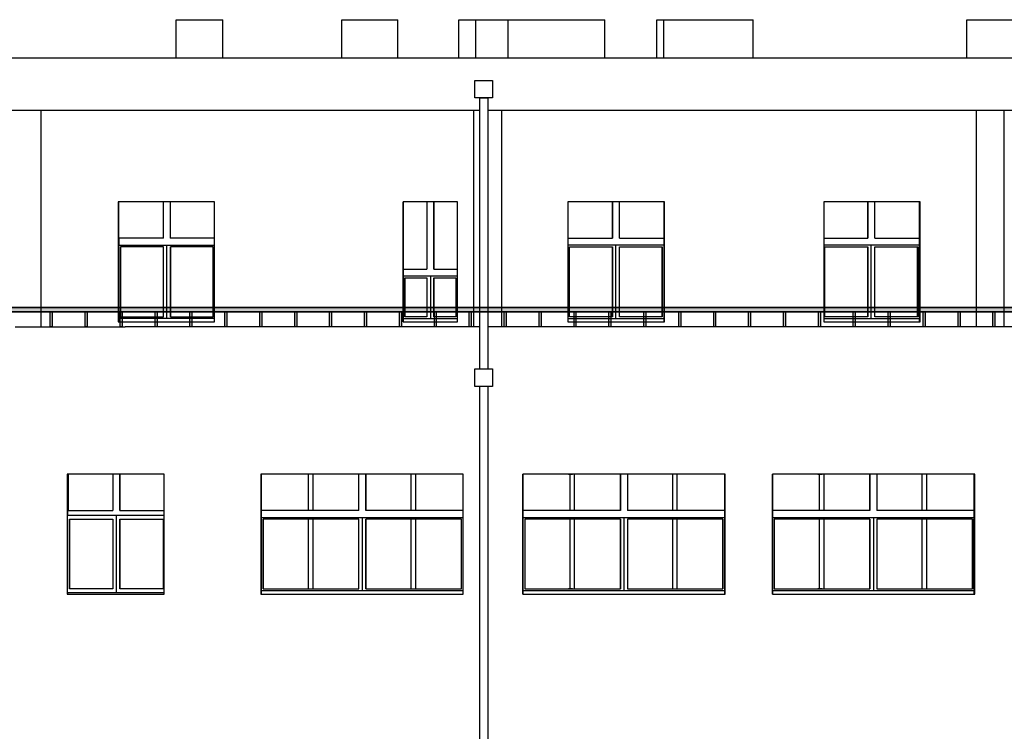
# Model space of a CAD drawing. Header units: millimetres. Extents: x -175445 to -20415, y -559200 to 231527.
# Tile 29 of 256: x -97797 to -83696, y -365980 to -355785. Entities that reach past the tile are written whole.
import ezdxf

# ---------------------------------------------------------------- set-up
doc = ezdxf.new("R2010")
doc.units = ezdxf.units.MM
doc.header["$MEASUREMENT"] = 0
for name, color, linetype in [('Linia', 7, 'Continuous'), ('Polilinia', 7, 'Continuous'), ('Wypełnienie', 7, 'Continuous')]:
    doc.layers.add(name, color=color, linetype=linetype)

msp = doc.modelspace()

# ---------------------------------------------------------------- hatches: boundary and pattern name
at = {"layer": 'Wypełnienie', "linetype": 'Continuous', "lineweight": 0}
for points in [[(-156836.249, -359969.796), (-69856.442, -359969.796), (-69856.442, -359910.126), (-156836.249, -359910.126)], [(-97357.861, -359969.796), (-97329.891, -359969.796), (-97329.891, -360185.188), (-97357.861, -360185.188)], [(-96857.861, -359969.796), (-96829.891, -359969.796), (-96829.891, -360185.188), (-96857.861, -360185.188)], [(-96357.861, -359969.796), (-96329.891, -359969.796), (-96329.891, -360185.188), (-96357.861, -360185.188)], [(-95857.861, -359969.796), (-95829.891, -359969.796), (-95829.891, -360185.188), (-95857.861, -360185.188)], [(-95357.861, -359969.796), (-95329.891, -359969.796), (-95329.891, -360185.188), (-95357.861, -360185.188)], [(-94857.861, -359969.796), (-94829.891, -359969.796), (-94829.891, -360185.188), (-94857.861, -360185.188)], [(-94357.861, -359969.796), (-94329.891, -359969.796), (-94329.891, -360185.188), (-94357.861, -360185.188)], [(-93857.861, -359969.796), (-93829.891, -359969.796), (-93829.891, -360185.188), (-93857.861, -360185.188)], [(-93357.861, -359969.796), (-93329.891, -359969.796), (-93329.891, -360185.188), (-93357.861, -360185.188)], [(-92857.861, -359969.796), (-92829.891, -359969.796), (-92829.891, -360185.188), (-92857.861, -360185.188)], [(-92357.861, -359969.796), (-92329.891, -359969.796), (-92329.891, -360185.188), (-92357.861, -360185.188)], [(-91857.861, -359969.796), (-91829.891, -359969.796), (-91829.891, -360185.188), (-91857.861, -360185.188)], [(-91357.861, -359969.796), (-91329.891, -359969.796), (-91329.891, -360185.188), (-91357.861, -360185.188)], [(-90857.861, -359969.796), (-90829.891, -359969.796), (-90829.891, -360185.188), (-90857.861, -360185.188)], [(-90357.861, -359969.796), (-90329.891, -359969.796), (-90329.891, -360185.188), (-90357.861, -360185.188)], [(-89857.861, -359969.796), (-89829.891, -359969.796), (-89829.891, -360185.188), (-89857.861, -360185.188)], [(-89357.861, -359969.796), (-89329.891, -359969.796), (-89329.891, -360185.188), (-89357.861, -360185.188)], [(-88857.861, -359969.796), (-88829.891, -359969.796), (-88829.891, -360185.188), (-88857.861, -360185.188)], [(-88357.861, -359969.796), (-88329.891, -359969.796), (-88329.891, -360185.188), (-88357.861, -360185.188)], [(-87857.861, -359969.796), (-87829.891, -359969.796), (-87829.891, -360185.188), (-87857.861, -360185.188)], [(-87357.861, -359969.796), (-87329.891, -359969.796), (-87329.891, -360185.188), (-87357.861, -360185.188)], [(-86857.861, -359969.796), (-86829.891, -359969.796), (-86829.891, -360185.188), (-86857.861, -360185.188)], [(-86357.861, -359969.796), (-86329.891, -359969.796), (-86329.891, -360185.188), (-86357.861, -360185.188)], [(-85857.861, -359969.796), (-85829.891, -359969.796), (-85829.891, -360185.188), (-85857.861, -360185.188)], [(-85357.861, -359969.796), (-85329.891, -359969.796), (-85329.891, -360185.188), (-85357.861, -360185.188)], [(-84857.861, -359969.796), (-84829.891, -359969.796), (-84829.891, -360185.188), (-84857.861, -360185.188)], [(-84357.861, -359969.796), (-84329.891, -359969.796), (-84329.891, -360185.188), (-84357.861, -360185.188)], [(-83857.861, -359969.796), (-83829.891, -359969.796), (-83829.891, -360185.188), (-83857.861, -360185.188)]]:
    msp.add_hatch(color=255, dxfattribs=at).paths.add_polyline_path(points)

# ---------------------------------------------------------------- linework, layer by layer
at = {"layer": 'Linia'}
for p, q in [((-95557.624, -356335.188), (-95557.624, -355785.188)), ((-95557.624, -355785.188), (-94887.624, -355785.188)), ((-94887.624, -356335.188), (-94887.624, -355785.188)), ((-93182.644, -356335.188), (-93182.644, -355785.188)), ((-93182.644, -355785.188), (-92382.644, -355785.188)), ((-92382.644, -356335.188), (-92382.644, -355785.188)), ((-91505.952, -356335.188), (-91505.952, -355785.188)), ((-91505.952, -355785.188), (-91262.644, -355785.188)), ((-91262.644, -356335.188), (-91262.644, -355785.188)), ((-91262.644, -355785.188), (-90802.644, -355785.188)), ((-90802.644, -355785.188), (-89417.669, -355785.188)), ((-90802.644, -356335.188), (-90802.644, -355785.188)), ((-89417.669, -356335.188), (-89417.669, -355785.188)), ((-88672.644, -356335.188), (-88672.644, -355785.188)), ((-88672.644, -355785.188), (-88572.669, -355785.188)), ((-88572.669, -356335.188), (-88572.669, -355785.188)), ((-88572.669, -355785.188), (-87292.669, -355785.188)), ((-87292.669, -356335.188), (-87292.669, -355785.188)), ((-84232.644, -356335.188), (-84232.644, -355785.188)), ((-84232.644, -355785.188), (-83562.644, -355785.188)), ((-93736.432, -356335.188), (-98010.381, -356335.188)), ((-93207.444, -356335.188), (-93736.432, -356335.188)), ((-92149.223, -356335.188), (-93207.444, -356335.188)), ((-91090.854, -356335.188), (-92149.223, -356335.188)), ((-91044.146, -356335.188), (-91090.854, -356335.188)), ((-90514.94, -356335.188), (-91044.146, -356335.188)), ((-89456.526, -356335.188), (-90514.94, -356335.188)), ((-88398.203, -356335.188), (-89456.526, -356335.188)), ((-87340.067, -356335.188), (-88398.203, -356335.188)), ((-86282.212, -356335.188), (-87340.067, -356335.188)), ((-85224.732, -356335.188), (-86282.212, -356335.188)), ((-84167.723, -356335.188), (-85224.732, -356335.188)), ((-83111.28, -356335.188), (-84167.723, -356335.188)), ((-93736.432, -357085.188), (-98010.381, -357085.188)), ((-97488.789, -360185.188), (-97488.789, -357085.188)), ((-93207.444, -357085.188), (-93736.432, -357085.188)), ((-92149.223, -357085.188), (-93207.444, -357085.188)), ((-91207.898, -357085.188), (-92149.223, -357085.188)), ((-91292.792, -360185.188), (-91292.792, -357085.188)), ((-91090.854, -357085.188), (-91090.999, -357085.188)), ((-91044.146, -357085.188), (-91090.854, -357085.188)), ((-90514.94, -357085.188), (-91044.146, -357085.188)), ((-90892.792, -360185.188), (-90892.792, -357085.188)), ((-89456.526, -357085.188), (-90514.94, -357085.188)), ((-88398.203, -357085.188), (-89456.526, -357085.188)), ((-87340.067, -357085.188), (-88398.203, -357085.188)), ((-86282.212, -357085.188), (-87340.067, -357085.188)), ((-85224.732, -357085.188), (-86282.212, -357085.188)), ((-84167.723, -357085.188), (-85224.732, -357085.188)), ((-83111.28, -357085.188), (-84167.723, -357085.188)), ((-84095.507, -360185.188), (-84095.507, -357085.188)), ((-83695.507, -360185.188), (-83695.507, -357085.188)), ((-96385.767, -358395.188), (-96385.767, -360115.188)), ((-95006.611, -358395.188), (-96385.767, -358395.188)), ((-96378.78, -358915.188), (-96378.78, -358395.188)), ((-96378.256, -358915.188), (-96378.256, -358395.188)), ((-95739.171, -358915.188), (-95739.171, -358395.188)), ((-95639.232, -358395.188), (-95639.232, -358915.188)), ((-95638.708, -358915.188), (-95638.708, -358395.188)), ((-95006.611, -360115.188), (-95006.611, -358395.188)), ((-92306.705, -358395.188), (-92306.705, -360115.188)), ((-92118.053, -358395.188), (-92306.705, -358395.188)), ((-92304.19, -360115.188), (-92304.19, -358395.188)), ((-92303.911, -358395.188), (-92303.911, -359360.188)), ((-92303.775, -358395.188), (-92303.775, -359360.188)), ((-91524.811, -358395.188), (-92118.053, -358395.188)), ((-91963.926, -358395.188), (-91963.926, -359360.188)), ((-91863.93, -359360.188), (-91863.93, -358395.188)), ((-91863.793, -358395.188), (-91863.793, -359360.188)), ((-91524.811, -360115.188), (-91524.811, -358395.188)), ((-89946.584, -358395.188), (-89946.584, -360115.188)), ((-88894.72, -358395.188), (-89946.584, -358395.188)), ((-89308.062, -358915.188), (-89308.062, -358395.188)), ((-89307.852, -358395.188), (-89307.852, -358915.188)), ((-89207.862, -358915.188), (-89207.862, -358395.188)), ((-88563.497, -358395.188), (-88894.72, -358395.188)), ((-88568.135, -358915.188), (-88568.135, -358395.188)), ((-88567.925, -358915.188), (-88567.925, -358395.188)), ((-88567.516, -360115.188), (-88567.516, -358395.188)), ((-88563.497, -360115.188), (-88563.497, -358395.188)), ((-86280.974, -358395.188), (-86280.974, -360115.188)), ((-85672.939, -358395.188), (-86280.974, -358395.188)), ((-84899.192, -358395.188), (-85672.939, -358395.188)), ((-85649.924, -358915.188), (-85649.924, -358395.188)), ((-85649.235, -358395.188), (-85649.235, -358915.188)), ((-85549.34, -358915.188), (-85549.34, -358395.188)), ((-84910.704, -358915.188), (-84910.704, -358395.188)), ((-84910.016, -358915.188), (-84910.016, -358395.188)), ((-84909.607, -360115.188), (-84909.607, -358395.188)), ((-84899.192, -360115.188), (-84899.192, -358395.188)), ((-95739.171, -358915.188), (-96378.78, -358915.188)), ((-96378.78, -358915.188), (-96378.78, -359015.188)), ((-95006.611, -358915.188), (-95639.232, -358915.188)), ((-89946.584, -358915.188), (-89307.852, -358915.188)), ((-89207.862, -358915.188), (-88567.925, -358915.188)), ((-86280.974, -358915.188), (-85649.235, -358915.188)), ((-85549.34, -358915.188), (-84910.016, -358915.188)), ((-96378.78, -360065.188), (-96378.78, -359015.188)), ((-96378.78, -359015.188), (-95006.611, -359015.188)), ((-96377.907, -360065.188), (-96377.907, -359015.188)), ((-96352.922, -359040.188), (-96352.922, -360040.188)), ((-95738.297, -359040.188), (-96352.922, -359040.188)), ((-96352.398, -360040.188), (-96352.398, -359040.188)), ((-95738.297, -360040.188), (-95738.297, -359040.188)), ((-95688.328, -359040.188), (-95688.328, -359015.188)), ((-95688.328, -360040.188), (-95688.328, -359040.188)), ((-95638.358, -359040.188), (-95638.358, -360040.188)), ((-95023.734, -359040.188), (-95638.358, -359040.188)), ((-95637.834, -360040.188), (-95637.834, -359040.188)), ((-95023.734, -360040.188), (-95023.734, -359040.188)), ((-88567.925, -359015.188), (-89946.584, -359015.188)), ((-89923.142, -360040.188), (-89923.142, -359040.188)), ((-89923.142, -359040.188), (-89308.203, -359040.188)), ((-89308.413, -360040.188), (-89308.413, -359040.188)), ((-89308.203, -359040.188), (-89308.203, -360040.188)), ((-89258.208, -359040.188), (-89258.208, -359015.188)), ((-89258.208, -360040.188), (-89258.208, -359040.188)), ((-89208.212, -360040.188), (-89208.212, -359040.188)), ((-89208.212, -359040.188), (-88593.273, -359040.188)), ((-88593.483, -360040.188), (-88593.483, -359040.188)), ((-88593.273, -359040.188), (-88593.273, -360040.188)), ((-88568.275, -360065.188), (-88568.275, -359015.188)), ((-88567.925, -360065.188), (-88567.925, -359015.188)), ((-84910.016, -359015.188), (-86280.974, -359015.188)), ((-86264.734, -360040.188), (-86264.734, -359040.188)), ((-86264.734, -359040.188), (-85650.383, -359040.188)), ((-85651.072, -360040.188), (-85651.072, -359040.188)), ((-85650.383, -359040.188), (-85650.383, -360040.188)), ((-85600.436, -359040.188), (-85600.436, -359015.188)), ((-85600.436, -360040.188), (-85600.436, -359040.188)), ((-85550.488, -360040.188), (-85550.488, -359040.188)), ((-85550.488, -359040.188), (-84936.137, -359040.188)), ((-84936.826, -360040.188), (-84936.826, -359040.188)), ((-84936.137, -359040.188), (-84936.137, -360040.188)), ((-84911.164, -360065.188), (-84911.164, -359015.188)), ((-84910.016, -360065.188), (-84910.016, -359015.188)), ((-92303.911, -359360.188), (-91963.926, -359360.188)), ((-91863.93, -359360.188), (-91524.811, -359360.188)), ((-92303.911, -359460.188), (-92303.911, -360065.188)), ((-91524.811, -359460.188), (-92303.911, -359460.188)), ((-92303.683, -360065.188), (-92303.683, -359460.188)), ((-92278.684, -360040.188), (-92278.684, -359485.188)), ((-92278.684, -359485.188), (-91963.697, -359485.188)), ((-92278.547, -359485.188), (-92278.547, -360040.188)), ((-91963.697, -359485.188), (-91963.697, -360040.188)), ((-91913.7, -359460.188), (-91913.7, -359485.188)), ((-91913.7, -359485.188), (-91913.7, -360040.188)), ((-91863.702, -360040.188), (-91863.702, -359485.188)), ((-91863.702, -359485.188), (-91548.715, -359485.188)), ((-91863.565, -359485.188), (-91863.565, -360040.188)), ((-91548.715, -359485.188), (-91548.715, -360040.188)), ((-96385.767, -360115.188), (-95006.611, -360115.188)), ((-95006.611, -360065.188), (-96378.78, -360065.188)), ((-96378.78, -360065.188), (-96378.78, -360115.188)), ((-96352.922, -360040.188), (-95738.297, -360040.188)), ((-95688.328, -360065.188), (-95688.328, -360040.188)), ((-95638.358, -360040.188), (-95023.734, -360040.188)), ((-92306.705, -360115.188), (-92118.053, -360115.188)), ((-92303.911, -360065.188), (-91524.811, -360065.188)), ((-91963.697, -360040.188), (-92278.684, -360040.188)), ((-92118.053, -360115.188), (-91524.811, -360115.188)), ((-91913.7, -360040.188), (-91913.7, -360065.188)), ((-91548.715, -360040.188), (-91863.702, -360040.188)), ((-89946.584, -360065.188), (-88567.925, -360065.188)), ((-89946.584, -360115.188), (-88894.72, -360115.188)), ((-89308.203, -360040.188), (-89923.142, -360040.188)), ((-89258.208, -360065.188), (-89258.208, -360040.188)), ((-88593.273, -360040.188), (-89208.212, -360040.188)), ((-88894.72, -360115.188), (-88563.497, -360115.188)), ((-86280.974, -360065.188), (-84910.016, -360065.188)), ((-86280.974, -360115.188), (-85672.939, -360115.188)), ((-85650.383, -360040.188), (-86264.734, -360040.188)), ((-85672.939, -360115.188), (-84899.192, -360115.188)), ((-85600.436, -360065.188), (-85600.436, -360040.188)), ((-84936.137, -360040.188), (-85550.488, -360040.188)), ((-97861.578, -360185.188), (-96284.339, -360185.188)), ((-95446.083, -360185.188), (-96284.339, -360185.188)), ((-94918.856, -360185.188), (-95446.083, -360185.188)), ((-94916.777, -360185.188), (-94918.856, -360185.188)), ((-94387.183, -360185.188), (-94916.777, -360185.188)), ((-93327.646, -360185.188), (-94387.183, -360185.188)), ((-92267.852, -360185.188), (-93327.646, -360185.188)), ((-91207.898, -360185.188), (-92267.852, -360185.188)), ((-90147.879, -360185.188), (-91090.999, -360185.188)), ((-89087.889, -360185.188), (-90147.879, -360185.188)), ((-88028.024, -360185.188), (-89087.889, -360185.188)), ((-86968.38, -360185.188), (-88028.024, -360185.188)), ((-85909.051, -360185.188), (-86968.38, -360185.188)), ((-84850.132, -360185.188), (-85909.051, -360185.188)), ((-83791.719, -360185.188), (-84850.132, -360185.188)), ((-82733.906, -360185.188), (-83791.719, -360185.188)), ((-97115.849, -362295.188), (-97115.849, -364015.188)), ((-96284.854, -362295.188), (-97115.849, -362295.188)), ((-97105.469, -362295.188), (-97105.469, -362815.188)), ((-97104.69, -362295.188), (-97104.69, -362815.188)), ((-96461.338, -362295.188), (-96461.338, -362815.188)), ((-96361.473, -362815.188), (-96361.473, -362295.188)), ((-96360.694, -362295.188), (-96360.694, -362815.188)), ((-95727.722, -362295.188), (-96284.854, -362295.188)), ((-95727.722, -364015.188), (-95727.722, -362295.188)), ((-94341.617, -362295.188), (-94341.617, -364015.188)), ((-93327.9, -362295.188), (-94341.617, -362295.188)), ((-94334.653, -364015.188), (-94334.653, -362295.188)), ((-94333.899, -362815.188), (-94333.899, -362295.188)), ((-94333.575, -362815.188), (-94333.575, -362295.188)), ((-93659.424, -362815.188), (-93659.424, -362295.188)), ((-93600.234, -362295.188), (-93600.234, -362815.188)), ((-92268.012, -362295.188), (-93327.9, -362295.188)), ((-92939.223, -362815.188), (-92939.223, -362295.188)), ((-92839.247, -362295.188), (-92839.247, -362815.188)), ((-92838.923, -362815.188), (-92838.923, -362295.188)), ((-91445.553, -362295.188), (-92268.012, -362295.188)), ((-92189.53, -362815.188), (-92189.53, -362295.188)), ((-92130.339, -362295.188), (-92130.339, -362815.188)), ((-91445.553, -364015.188), (-91445.553, -362295.188)), ((-90589.757, -362295.188), (-90589.757, -364015.188)), ((-90147.849, -362295.188), (-90589.757, -362295.188)), ((-90589.56, -364015.188), (-90589.56, -362295.188)), ((-90588.805, -362815.188), (-90588.805, -362295.188)), ((-89087.765, -362295.188), (-90147.849, -362295.188)), ((-89938.345, -362295.188), (-89879.154, -362295.188)), ((-89914.105, -362815.188), (-89914.105, -362295.188)), ((-89854.915, -362295.188), (-89854.915, -362815.188)), ((-89194.084, -362295.188), (-89194.084, -362815.188)), ((-89193.904, -362815.188), (-89193.904, -362295.188)), ((-89093.912, -362295.188), (-89093.912, -362815.188)), ((-88027.805, -362295.188), (-89087.765, -362295.188)), ((-88444.211, -362815.188), (-88444.211, -362295.188)), ((-88385.02, -362295.188), (-88385.02, -362815.188)), ((-87693.254, -362295.188), (-88027.805, -362295.188)), ((-87699.191, -362295.188), (-87699.191, -362815.188)), ((-87699.011, -362295.188), (-87699.011, -362815.188)), ((-87698.256, -364015.188), (-87698.256, -362295.188)), ((-87693.254, -364015.188), (-87693.254, -362295.188)), ((-87016.452, -362295.188), (-87016.452, -364015.188)), ((-86574.544, -362295.188), (-87016.452, -362295.188)), ((-87016.254, -364015.188), (-87016.254, -362295.188)), ((-87015.499, -362815.188), (-87015.499, -362295.188)), ((-85514.459, -362295.188), (-86574.544, -362295.188)), ((-86365.04, -362295.188), (-86305.849, -362295.188)), ((-86340.8, -362815.188), (-86340.8, -362295.188)), ((-86281.609, -362295.188), (-86281.609, -362815.188)), ((-85620.779, -362295.188), (-85620.779, -362815.188)), ((-85620.599, -362815.188), (-85620.599, -362295.188)), ((-85520.606, -362295.188), (-85520.606, -362815.188)), ((-84454.5, -362295.188), (-85514.459, -362295.188)), ((-84870.906, -362815.188), (-84870.906, -362295.188)), ((-84811.715, -362295.188), (-84811.715, -362815.188)), ((-84119.949, -362295.188), (-84454.5, -362295.188)), ((-84125.886, -362295.188), (-84125.886, -362815.188)), ((-84125.706, -362295.188), (-84125.706, -362815.188)), ((-84124.951, -364015.188), (-84124.951, -362295.188)), ((-84119.949, -364015.188), (-84119.949, -362295.188)), ((-97105.469, -362815.188), (-96461.338, -362815.188)), ((-97105.469, -362890.188), (-97105.469, -362815.188)), ((-96361.473, -362815.188), (-95727.722, -362815.188)), ((-92939.223, -362815.188), (-94333.899, -362815.188)), ((-91445.553, -362815.188), (-92839.247, -362815.188)), ((-89193.904, -362815.188), (-90588.805, -362815.188)), ((-87699.011, -362815.188), (-89093.912, -362815.188)), ((-85620.599, -362815.188), (-87015.499, -362815.188)), ((-84125.706, -362815.188), (-85520.606, -362815.188)), ((-96412.703, -362890.188), (-97106.772, -362890.188)), ((-97081.8, -363940.188), (-97081.8, -362940.188)), ((-97081.8, -362940.188), (-96462.635, -362940.188)), ((-97081.021, -362940.188), (-97081.021, -363940.188)), ((-96462.635, -362940.188), (-96462.635, -363940.188)), ((-96412.703, -362890.188), (-96412.703, -362940.188)), ((-95727.722, -362890.188), (-96412.703, -362890.188)), ((-96412.703, -362940.188), (-96412.703, -363940.188)), ((-96362.77, -363940.188), (-96362.77, -362940.188)), ((-96362.77, -362940.188), (-95743.606, -362940.188)), ((-96361.992, -362940.188), (-96361.992, -363940.188)), ((-95743.606, -362940.188), (-95743.606, -363940.188)), ((-94333.899, -363965.188), (-94333.899, -362915.188)), ((-94333.899, -362915.188), (-91445.553, -362915.188)), ((-94333.359, -363965.188), (-94333.359, -362915.188)), ((-94308.365, -362940.188), (-94308.365, -363940.188)), ((-92938.684, -362940.188), (-94308.365, -362940.188)), ((-94308.041, -363940.188), (-94308.041, -362940.188)), ((-93659.424, -363940.188), (-93659.424, -362940.188)), ((-93600.234, -362940.188), (-93600.234, -363940.188)), ((-92938.684, -363940.188), (-92938.684, -362940.188)), ((-92888.696, -362940.188), (-92888.696, -362915.188)), ((-92888.696, -363940.188), (-92888.696, -362940.188)), ((-92838.707, -362940.188), (-92838.707, -363940.188)), ((-91469.026, -362940.188), (-92838.707, -362940.188)), ((-92838.383, -363940.188), (-92838.383, -362940.188)), ((-92189.53, -363940.188), (-92189.53, -362940.188)), ((-92130.339, -362940.188), (-92130.339, -363940.188)), ((-91469.026, -363940.188), (-91469.026, -362940.188)), ((-90588.805, -363965.188), (-90588.805, -362915.188)), ((-90588.805, -362915.188), (-87699.011, -362915.188)), ((-90564.105, -362940.188), (-90564.105, -363940.188)), ((-89194.203, -362940.188), (-90564.105, -362940.188)), ((-89914.105, -363940.188), (-89914.105, -362940.188)), ((-89854.915, -362940.188), (-89854.915, -363940.188)), ((-89194.383, -362940.188), (-89194.383, -363940.188)), ((-89194.203, -363940.188), (-89194.203, -362940.188)), ((-89144.207, -362915.188), (-89144.207, -362940.188)), ((-89144.207, -362940.188), (-89144.207, -363940.188)), ((-89094.211, -362940.188), (-89094.211, -363940.188)), ((-87724.309, -362940.188), (-89094.211, -362940.188)), ((-88444.211, -363940.188), (-88444.211, -362940.188)), ((-88385.02, -362940.188), (-88385.02, -363940.188)), ((-87724.488, -362940.188), (-87724.488, -363940.188)), ((-87724.309, -363940.188), (-87724.309, -362940.188)), ((-87699.31, -363965.188), (-87699.31, -362915.188)), ((-87699.011, -362915.188), (-87699.011, -363965.188)), ((-87015.499, -363965.188), (-87015.499, -362915.188)), ((-87015.499, -362915.188), (-84125.706, -362915.188)), ((-86990.8, -362940.188), (-86990.8, -363940.188)), ((-85620.898, -362940.188), (-86990.8, -362940.188)), ((-86340.8, -363940.188), (-86340.8, -362940.188)), ((-86281.609, -362940.188), (-86281.609, -363940.188)), ((-85621.078, -362940.188), (-85621.078, -363940.188)), ((-85620.898, -363940.188), (-85620.898, -362940.188)), ((-85570.902, -362915.188), (-85570.902, -362940.188)), ((-85570.902, -362940.188), (-85570.902, -363940.188)), ((-85520.906, -362940.188), (-85520.906, -363940.188)), ((-84151.004, -362940.188), (-85520.906, -362940.188)), ((-84870.906, -363940.188), (-84870.906, -362940.188)), ((-84811.715, -362940.188), (-84811.715, -363940.188)), ((-84151.183, -362940.188), (-84151.183, -363940.188)), ((-84151.004, -363940.188), (-84151.004, -362940.188)), ((-84126.005, -363965.188), (-84126.005, -362915.188)), ((-84125.706, -362915.188), (-84125.706, -363965.188)), ((-96462.635, -363940.188), (-97081.8, -363940.188)), ((-96412.703, -363940.188), (-96412.703, -363990.188)), ((-95743.606, -363940.188), (-96362.77, -363940.188)), ((-94308.365, -363940.188), (-92938.684, -363940.188)), ((-92888.696, -363965.188), (-92888.696, -363940.188)), ((-92838.707, -363940.188), (-91469.026, -363940.188)), ((-90564.105, -363940.188), (-89194.203, -363940.188)), ((-89879.154, -363940.188), (-89938.345, -363940.188)), ((-89144.207, -363940.188), (-89144.207, -363965.188)), ((-89094.211, -363940.188), (-87724.309, -363940.188)), ((-86990.8, -363940.188), (-85620.898, -363940.188)), ((-86305.849, -363940.188), (-86365.04, -363940.188)), ((-85570.902, -363940.188), (-85570.902, -363965.188)), ((-85520.906, -363940.188), (-84151.004, -363940.188)), ((-97115.849, -364015.188), (-96284.854, -364015.188)), ((-97106.772, -363990.188), (-96412.703, -363990.188)), ((-97105.469, -364015.188), (-97105.469, -363990.188)), ((-96412.703, -363990.188), (-95727.722, -363990.188)), ((-96284.854, -364015.188), (-95727.722, -364015.188)), ((-94341.617, -364015.188), (-93327.9, -364015.188)), ((-91445.553, -363965.188), (-94333.899, -363965.188)), ((-93327.9, -364015.188), (-92268.012, -364015.188)), ((-92268.012, -364015.188), (-91445.553, -364015.188)), ((-90589.757, -364015.188), (-90147.849, -364015.188)), ((-87699.011, -363965.188), (-90588.805, -363965.188)), ((-90147.849, -364015.188), (-89087.765, -364015.188)), ((-89087.765, -364015.188), (-88027.805, -364015.188)), ((-88027.805, -364015.188), (-87693.254, -364015.188)), ((-87016.452, -364015.188), (-86574.544, -364015.188)), ((-84125.706, -363965.188), (-87015.499, -363965.188)), ((-86574.544, -364015.188), (-85514.459, -364015.188)), ((-85514.459, -364015.188), (-84454.5, -364015.188)), ((-84454.5, -364015.188), (-84119.949, -364015.188))]:
    msp.add_line(p, q, dxfattribs=at)
at = {"layer": 'Polilinia', "flags": 128}
for points in [[(-91276.965, -356654.91), (-91026.965, -356654.91), (-91026.965, -356904.91), (-91276.965, -356904.91)], [(-156836.249, -359910.126), (-69856.442, -359910.126), (-69856.442, -359969.796), (-156836.249, -359969.796)], [(-156502.644, -359910.126), (-69522.838, -359910.126), (-69522.838, -359969.796), (-156502.644, -359969.796)], [(-91276.965, -360788.965), (-91026.965, -360788.965), (-91026.965, -361038.965), (-91276.965, -361038.965)]]:
    msp.add_lwpolyline(points, close=True, dxfattribs=at)
for points in [[(-91207.898, -360788.965), (-91207.898, -356904.91), (-91090.999, -356904.91), (-91090.999, -360788.965)], [(-91090.999, -361038.965), (-91090.999, -376885.188), (-91207.898, -376885.188), (-91207.898, -361038.965)]]:
    msp.add_lwpolyline(points, dxfattribs=at)
at = {"layer": 'Wypełnienie', "flags": 128}
for points in [[(-156836.249, -359969.796), (-69856.442, -359969.796), (-69856.442, -359910.126), (-156836.249, -359910.126)], [(-97357.861, -359969.796), (-97329.891, -359969.796), (-97329.891, -360185.188), (-97357.861, -360185.188)], [(-96857.861, -359969.796), (-96829.891, -359969.796), (-96829.891, -360185.188), (-96857.861, -360185.188)], [(-96357.861, -359969.796), (-96329.891, -359969.796), (-96329.891, -360185.188), (-96357.861, -360185.188)], [(-95857.861, -359969.796), (-95829.891, -359969.796), (-95829.891, -360185.188), (-95857.861, -360185.188)], [(-95357.861, -359969.796), (-95329.891, -359969.796), (-95329.891, -360185.188), (-95357.861, -360185.188)], [(-94857.861, -359969.796), (-94829.891, -359969.796), (-94829.891, -360185.188), (-94857.861, -360185.188)], [(-94357.861, -359969.796), (-94329.891, -359969.796), (-94329.891, -360185.188), (-94357.861, -360185.188)], [(-93857.861, -359969.796), (-93829.891, -359969.796), (-93829.891, -360185.188), (-93857.861, -360185.188)], [(-93357.861, -359969.796), (-93329.891, -359969.796), (-93329.891, -360185.188), (-93357.861, -360185.188)], [(-92857.861, -359969.796), (-92829.891, -359969.796), (-92829.891, -360185.188), (-92857.861, -360185.188)], [(-92357.861, -359969.796), (-92329.891, -359969.796), (-92329.891, -360185.188), (-92357.861, -360185.188)], [(-91857.861, -359969.796), (-91829.891, -359969.796), (-91829.891, -360185.188), (-91857.861, -360185.188)], [(-91357.861, -359969.796), (-91329.891, -359969.796), (-91329.891, -360185.188), (-91357.861, -360185.188)], [(-90857.861, -359969.796), (-90829.891, -359969.796), (-90829.891, -360185.188), (-90857.861, -360185.188)], [(-90357.861, -359969.796), (-90329.891, -359969.796), (-90329.891, -360185.188), (-90357.861, -360185.188)], [(-89857.861, -359969.796), (-89829.891, -359969.796), (-89829.891, -360185.188), (-89857.861, -360185.188)], [(-89357.861, -359969.796), (-89329.891, -359969.796), (-89329.891, -360185.188), (-89357.861, -360185.188)], [(-88857.861, -359969.796), (-88829.891, -359969.796), (-88829.891, -360185.188), (-88857.861, -360185.188)], [(-88357.861, -359969.796), (-88329.891, -359969.796), (-88329.891, -360185.188), (-88357.861, -360185.188)], [(-87857.861, -359969.796), (-87829.891, -359969.796), (-87829.891, -360185.188), (-87857.861, -360185.188)], [(-87357.861, -359969.796), (-87329.891, -359969.796), (-87329.891, -360185.188), (-87357.861, -360185.188)], [(-86857.861, -359969.796), (-86829.891, -359969.796), (-86829.891, -360185.188), (-86857.861, -360185.188)], [(-86357.861, -359969.796), (-86329.891, -359969.796), (-86329.891, -360185.188), (-86357.861, -360185.188)], [(-85857.861, -359969.796), (-85829.891, -359969.796), (-85829.891, -360185.188), (-85857.861, -360185.188)], [(-85357.861, -359969.796), (-85329.891, -359969.796), (-85329.891, -360185.188), (-85357.861, -360185.188)], [(-84857.861, -359969.796), (-84829.891, -359969.796), (-84829.891, -360185.188), (-84857.861, -360185.188)], [(-84357.861, -359969.796), (-84329.891, -359969.796), (-84329.891, -360185.188), (-84357.861, -360185.188)], [(-83857.861, -359969.796), (-83829.891, -359969.796), (-83829.891, -360185.188), (-83857.861, -360185.188)]]:
    msp.add_lwpolyline(points, close=True, dxfattribs=at)

doc.saveas('drawing.dxf')
